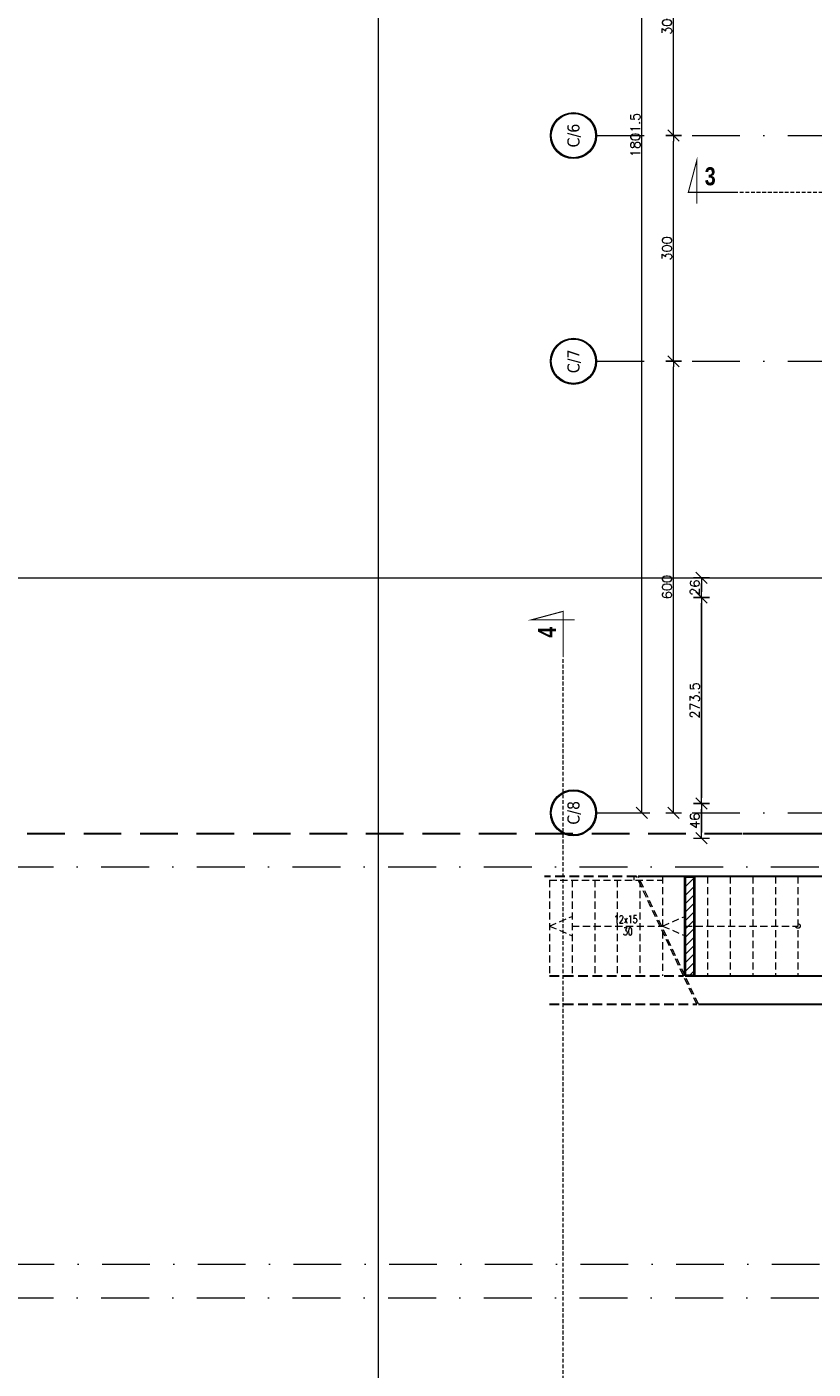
# Model space of a CAD drawing. Header units: millimetres. Extents: x 23192 to 177760, y -399809 to -79279.
# Tile 87 of 256: x 50813 to 51858, y -198166 to -196383. Entities that reach past the tile are written whole.
import ezdxf
from ezdxf.enums import TextEntityAlignment as Align

# ---------------------------------------------------------------- set-up
doc = ezdxf.new("R2010")
doc.units = ezdxf.units.MM
for name, pattern in [('6279-A-FP00$0$DASHED', [0.75, 0.5, -0.25]), ('CARKOVANA', [7.5, 5, -2.5]), ('DASHDOT', [25.4, 12.7, -6.35, 0, -6.35]), ('HIDDEN', [9.525, 6.35, -3.175]), ('HIDDEN2', [4.7625, 3.175, -1.5875])]:
    doc.linetypes.add(name, pattern=pattern)
doc.layers.get('0').update_dxf_attribs({"lineweight": 0})
for name, color, linetype, lineweight in [('!! 0_ Istn-sciany', 3, 'Continuous', 30), ('!! 0_ Istn-widok', 1, 'Continuous', 15), ('!! 0_ Opis', 8, 'Continuous', 13), ('!! 0_Osie', 1, 'DASHDOT', 13), ('!! 1_hatch projektowane ściany', 4, 'Continuous', 5), ('!! 1_PROJ Sciany', 2, 'Continuous', 40), ('!! wymiary osi', 250, 'Continuous', 9), ('0-osie-liniA', 14, 'DASHDOT', 5), ('0-osie-tx', 66, 'Continuous', 9)]:
    doc.layers.add(name, color=color, linetype=linetype, lineweight=lineweight)
doc.layers.add('!! 0_ramki', color=66, linetype='Continuous', lineweight=9, plot=False)
doc.layers.add('!! 1_Wyburzenia', color=252, linetype='CARKOVANA', lineweight=13, true_color=0x696969)
doc.styles.add('SIMPLEX', font='simplex.shx', dxfattribs={"width": 0.77})
doc.styles.add('STYLE7', font='ARIALNB.TTF')
doc.styles.add('TAHOMA', font='tahoma.ttf')
doc.styles.add('TXT', font='simplex.shx')
doc.dimstyles.new('DIM50', dxfattribs={"dimscale": 5, "dimtxt": 2.5, "dimasz": 1.5, "dimexe": 0, "dimexo": 0, "dimgap": 0.5, "dimtad": 1, "dimdec": 4, "dimrnd": 0.5, "dimdsep": 46, "dimtxsty": 'TXT', "dimblk1": 'TICK1', "dimblk2": 'TICK1', "dimsah": 1, "dimcen": 0, "dimse1": 1, "dimse2": 1, "dimclrd": 1, "dimclre": 7, "dimclrt": 9, "dimadec": 0, "dimazin": 0, "dimtfac": 1, "dimtdec": 4, "dimtmove": 2, "dimatfit": 3, "dimldrblk": 'TICK1', "dimfxl": 1, "dimtolj": 1, "dimarcsym": 0})

# ---------------------------------------------------------------- blocks, each defined once
blk = doc.blocks.new('*U81')
h = blk.add_hatch(color=256)
edge = h.paths.add_edge_path()
edge.add_arc((0, 0), 30.6, 0, 360)
edge = h.paths.add_edge_path(flags=17)
edge.add_arc((0, 0), 29.4, 0, 360)
for radius in [30.6, 29.4]:
    blk.add_circle((0, 0), radius)
at = {"style": 'TAHOMA', "flags": 8}
blk.add_attdef('ANSICHTSNUMMER', text='', height=16, dxfattribs=at).set_placement((0, 0), align=Align.MIDDLE_CENTER)
blk = doc.blocks.new('TICK1')
at = {"color": 2}
blk.add_line((-1, -1), (1, 1), dxfattribs=at)
at = {"color": 0}
for p, q in [((0, 0), (-1, 0)), ((0, -1.4), (0, 1.4))]:
    blk.add_line(p, q, dxfattribs=at)
blk = doc.blocks.new('*D3771')
at = {"layer": '!! wymiary osi', "color": 1, "lineweight": -2, "transparency": 16777216}
blk.add_line((51630.4, -197482.6), (51630.4, -195696.1), dxfattribs=at)
at = {"layer": 'DEFPOINTS', "color": 0, "transparency": 16777216}
for p in [(51630.4, -195688.6), (51851.7, -195688.6), (51851.7, -197490.1)]:
    blk.add_point(p, dxfattribs=at)
at = {"layer": '!! wymiary osi', "color": 1, "lineweight": -2, "transparency": 16777216, "xscale": 7.5, "yscale": 7.5, "zscale": 7.5}
for p, rotation in [((51630.4, -195688.6), 90), ((51630.4, -197490.1), 270)]:
    blk.add_blockref('TICK1', p, dxfattribs=dict(at, rotation=rotation))
at = {"layer": '!! wymiary osi', "color": 9, "transparency": 16777216, "insert": (51621.7, -196589.3), "char_height": 12.5, "attachment_point": 5, "rotation": 90, "style": 'TXT'}
blk.add_mtext('\\A1;1801.5', dxfattribs=at)
blk = doc.blocks.new('*D3772')
at = {"layer": '!! wymiary osi', "color": 1, "lineweight": -2, "transparency": 16777216}
blk.add_line((51672.5, -197482.6), (51672.5, -196897.6), dxfattribs=at)
at = {"layer": 'DEFPOINTS', "color": 0, "transparency": 16777216}
for p in [(51630.4, -196890.1), (51672.5, -196890.1), (51630.4, -197490.1)]:
    blk.add_point(p, dxfattribs=at)
at = {"layer": '!! wymiary osi', "color": 1, "lineweight": -2, "transparency": 16777216, "xscale": 7.5, "yscale": 7.5, "zscale": 7.5}
for p, rotation in [((51672.5, -196890.1), 90), ((51672.5, -197490.1), 270)]:
    blk.add_blockref('TICK1', p, dxfattribs=dict(at, rotation=rotation))
at = {"layer": '!! wymiary osi', "color": 9, "transparency": 16777216, "insert": (51663.7, -197190.1), "char_height": 12.5, "attachment_point": 5, "rotation": 90, "style": 'TXT'}
blk.add_mtext('\\A1;600', dxfattribs=at)
blk = doc.blocks.new('*D3773')
at = {"layer": '!! wymiary osi', "color": 1, "lineweight": -2, "transparency": 16777216}
blk.add_line((51672.5, -196882.6), (51672.5, -196597.6), dxfattribs=at)
at = {"layer": 'DEFPOINTS', "color": 0, "transparency": 16777216}
for p in [(51672.5, -196590.1), (51672.5, -196590.1), (51630.4, -196890.1)]:
    blk.add_point(p, dxfattribs=at)
at = {"layer": '!! wymiary osi', "color": 1, "lineweight": -2, "transparency": 16777216, "xscale": 7.5, "yscale": 7.5, "zscale": 7.5}
for p, rotation in [((51672.5, -196590.1), 90), ((51672.5, -196890.1), 270)]:
    blk.add_blockref('TICK1', p, dxfattribs=dict(at, rotation=rotation))
at = {"layer": '!! wymiary osi', "color": 9, "transparency": 16777216, "insert": (51663.7, -196740.1), "char_height": 12.5, "attachment_point": 5, "rotation": 90, "style": 'TXT'}
blk.add_mtext('\\A1;300', dxfattribs=at)
blk = doc.blocks.new('*D3774')
at = {"layer": '!! wymiary osi', "color": 1, "lineweight": -2, "transparency": 16777216}
blk.add_line((51672.5, -196582.6), (51672.5, -196297.6), dxfattribs=at)
at = {"layer": 'DEFPOINTS', "color": 0, "transparency": 16777216}
for p in [(51672.5, -196290.1), (51672.5, -196290.1), (51672.5, -196590.1)]:
    blk.add_point(p, dxfattribs=at)
at = {"layer": '!! wymiary osi', "color": 1, "lineweight": -2, "transparency": 16777216, "xscale": 7.5, "yscale": 7.5, "zscale": 7.5}
for p, rotation in [((51672.5, -196290.1), 90), ((51672.5, -196590.1), 270)]:
    blk.add_blockref('TICK1', p, dxfattribs=dict(at, rotation=rotation))
at = {"layer": '!! wymiary osi', "color": 9, "transparency": 16777216, "insert": (51663.7, -196440.1), "char_height": 12.5, "attachment_point": 5, "rotation": 90, "style": 'TXT'}
blk.add_mtext('\\A1;300', dxfattribs=at)
blk = doc.blocks.new('*D2527')
at = {"layer": '!! wymiary osi', "color": 1, "lineweight": -2, "transparency": 16777216}
blk.add_line((51709.5, -197122.3), (51709.5, -197133.5), dxfattribs=at)
at = {"layer": 'DEFPOINTS', "color": 0, "transparency": 16777216}
for p in [(52016.7, -197114.8), (51709.5, -197141), (52010.7, -197141)]:
    blk.add_point(p, dxfattribs=at)
at = {"layer": '!! wymiary osi', "color": 1, "lineweight": -2, "transparency": 16777216, "xscale": 7.5, "yscale": 7.5, "zscale": 7.5}
for p, rotation in [((51709.5, -197114.8), 90), ((51709.5, -197141), 270)]:
    blk.add_blockref('TICK1', p, dxfattribs=dict(at, rotation=rotation))
at = {"layer": '!! wymiary osi', "color": 9, "transparency": 16777216, "insert": (51700.7, -197127.9), "char_height": 12.5, "attachment_point": 5, "rotation": 90, "style": 'TXT'}
blk.add_mtext('\\A1;26', dxfattribs=at)
blk = doc.blocks.new('*D2528')
at = {"layer": '!! wymiary osi', "color": 1, "lineweight": -2, "transparency": 16777216}
blk.add_line((51709.5, -197148.5), (51709.5, -197407.1), dxfattribs=at)
at = {"layer": 'DEFPOINTS', "color": 0, "transparency": 16777216}
for p in [(52010.7, -197141), (51709.5, -197414.6), (52010.7, -197414.6)]:
    blk.add_point(p, dxfattribs=at)
at = {"layer": '!! wymiary osi', "color": 1, "lineweight": -2, "transparency": 16777216, "xscale": 7.5, "yscale": 7.5, "zscale": 7.5}
for p, rotation in [((51709.5, -197141), 90), ((51709.5, -197414.6), 270)]:
    blk.add_blockref('TICK1', p, dxfattribs=dict(at, rotation=rotation))
at = {"layer": '!! wymiary osi', "color": 9, "transparency": 16777216, "insert": (51700.7, -197277.8), "char_height": 12.5, "attachment_point": 5, "rotation": 90, "style": 'TXT'}
blk.add_mtext('\\A1;273.5', dxfattribs=at)
blk = doc.blocks.new('*D2529')
at = {"layer": '!! wymiary osi', "color": 1, "lineweight": -2, "transparency": 16777216}
blk.add_line((51709.5, -197422.1), (51709.5, -197453.1), dxfattribs=at)
at = {"layer": 'DEFPOINTS', "color": 0, "transparency": 16777216}
for p in [(52010.7, -197414.6), (51709.5, -197460.6), (52010.7, -197460.6)]:
    blk.add_point(p, dxfattribs=at)
at = {"layer": '!! wymiary osi', "color": 1, "lineweight": -2, "transparency": 16777216, "xscale": 7.5, "yscale": 7.5, "zscale": 7.5}
for p, rotation in [((51709.5, -197414.6), 90), ((51709.5, -197460.6), 270)]:
    blk.add_blockref('TICK1', p, dxfattribs=dict(at, rotation=rotation))
at = {"layer": '!! wymiary osi', "color": 9, "transparency": 16777216, "insert": (51700.7, -197437.6), "char_height": 12.5, "attachment_point": 5, "rotation": 90, "style": 'TXT'}
blk.add_mtext('\\A1;46', dxfattribs=at)
blk = doc.blocks.new('oznaczenie przekroi')
at = {"layer": '!! 0_ Opis', "color": 2, "const_width": 1.44}
for points in [[(87812.4, -196602.5), (87751.6, -196602.5), (87762.8, -196560.4), (87762.8, -196617.7)], [(87812.4, -196602.5), (87751.6, -196602.5), (87762.8, -196560.4), (87762.8, -196617.7)], [(87585.4, -197220.1), (87585.4, -197159.3), (87543.3, -197170.6), (87600.6, -197170.6)], [(87585.4, -197220.1), (87585.4, -197159.3), (87543.3, -197170.6), (87600.6, -197170.6)]]:
    blk.add_lwpolyline(points, dxfattribs=at)
at = {"layer": '!! 1_Wyburzenia'}
for points in [[(87812.4, -196602.5), (89794.5, -196602.5)], [(87585.4, -199785.2), (87585.4, -197220.1)]]:
    blk.add_lwpolyline(points, dxfattribs=at)
at = {"layer": '!! 0_ Opis', "color": 9, "style": 'STYLE7', "text_generation_flag": 6, "width": 0.95}
for s, rotation, p in [('3', 180, (87773.4, -196593.1)), ('4', 270, (87576, -197194.5))]:
    blk.add_text(s, height=24, rotation=rotation, dxfattribs=at).set_placement(p)
blk = doc.blocks.new('BLOK OSI')
at = {"layer": '0-osie-liniA', "ltscale": 5}
for points in [[(51570.03302, -196590.0883), (53810.60983, -196590.0883)], [(51570.03302, -196890.0883), (53810.60983, -196890.0883)], [(51570.03302, -197490.0883), (53810.60983, -197490.0883)], [(48624.30568, -197562.0883), (53810.60983, -197562.0883)], [(48625.50568, -198090.0883), (53810.60983, -198090.0883)], [(48624.30568, -198134.5883), (52188.53244, -198134.5883)]]:
    blk.add_lwpolyline(points, dxfattribs=at)
at = {"layer": '0-osie-tx'}
ref = blk.add_blockref('*U81', (51539.43302, -196590.0883), dxfattribs=dict(at, rotation=270))
ref.add_attrib('ANSICHTSNUMMER', 'C/6', dxfattribs={"layer": '0', "height": 16, "rotation": 90, "style": 'TAHOMA', "flags": 8}).set_placement((51539.43302, -196590.0883), align=Align.MIDDLE_CENTER)
ref = blk.add_blockref('*U81', (51539.43302, -196890.0883), dxfattribs=dict(at, rotation=270))
ref.add_attrib('ANSICHTSNUMMER', 'C/7', dxfattribs={"layer": '0', "height": 16, "rotation": 90, "style": 'TAHOMA', "flags": 8}).set_placement((51539.43302, -196890.0883), align=Align.MIDDLE_CENTER)
ref = blk.add_blockref('*U81', (51539.43302, -197490.0883), dxfattribs=dict(at, rotation=270))
ref.add_attrib('ANSICHTSNUMMER', 'C/8', dxfattribs={"layer": '0', "height": 16, "rotation": 90, "style": 'TAHOMA', "flags": 8}).set_placement((51539.43302, -197490.0883), align=Align.MIDDLE_CENTER)
at = {"layer": '!! wymiary osi'}
for base, p1, p2, picture, middle in [((51630.43546, -195688.5883), (51851.71142, -197490.0883), (51851.71142, -195688.5883), '*D3771', (51621.68546, -196589.3383)), ((51672.45727, -196290.0883), (51672.45727, -196590.0883), (51672.45727, -196290.0883), '*D3774', (51663.70727, -196440.0883)), ((51672.45727, -196590.0883), (51630.43546, -196890.0883), (51672.45727, -196590.0883), '*D3773', (51663.70727, -196740.0883)), ((51672.45727, -196890.0883), (51630.43546, -197490.0883), (51630.43546, -196890.0883), '*D3772', (51663.70727, -197190.0883))]:
    dim = blk.add_linear_dim(base=base, p1=p1, p2=p2, angle=90, dimstyle='DIM50', dxfattribs=at)
    dim.commit()
    dim.dimension.update_dxf_attribs({"geometry": picture, "text_midpoint": middle})

msp = doc.modelspace()

# ---------------------------------------------------------------- hatches: boundary and pattern name
at = {"layer": '!! 1_hatch projektowane ściany'}
h = msp.add_hatch(dxfattribs=at)
h.set_pattern_fill('ANSI31', color=256, scale=2.5)
h.paths.add_polyline_path([(51687.71142, -197643.5883), (51687.71142, -197511.5883), (51699.70177, -197512.06959), (51699.70177, -197643.5883)])

# ---------------------------------------------------------------- linework, layer by layer
at = {"layer": '!! 0_ Istn-sciany', "linetype": '6279-A-FP00$0$DASHED', "ltscale": 100}
msp.add_lwpolyline([(49161.71142, -198251.5883), (49238.71142, -198251.5883), (49238.71142, -197454.5883), (51966.71142, -197454.5883)], dxfattribs=at)
at = {"layer": '!! 0_ Istn-sciany'}
for points in [[(51764.71142, -197454.5883), (51960.71142, -197454.5883)], [(52010.71142, -197511.5883), (51625.34922, -197511.5883)], [(51687.71142, -197643.5883), (52010.71142, -197643.5883)], [(51705.66418, -197681.5883), (51966.71142, -197681.5883)]]:
    msp.add_lwpolyline(points, dxfattribs=at)
at = {"layer": '!! 0_ Istn-sciany', "linetype": 'HIDDEN', "ltscale": 2}
for points in [[(51623.13725, -197511.5883), (51500.88727, -197511.5883)], [(51507.71142, -197643.5883), (51685.49946, -197643.5883)], [(51507.71142, -197681.5883), (51703.45221, -197681.5883)]]:
    msp.add_lwpolyline(points, dxfattribs=at)
at = {"layer": '!! 0_ Istn-widok'}
msp.add_lwpolyline([(51619.71142, -197512.23986), (51619.71142, -197516.5883)], dxfattribs=at)
at = {"layer": '!! 0_ramki'}
for points in [[(51280.42916, -198945.67237), (51280.42916, -194745.67237), (54250.42916, -194745.67237), (54250.42916, -198945.67237)], [(48565.42916, -197114.84055), (52765.42916, -197114.84055), (52765.42916, -200084.84055), (48565.42916, -200084.84055)]]:
    msp.add_lwpolyline(points, close=True, dxfattribs=at)
at = {"layer": '!! 1_PROJ Sciany'}
msp.add_lwpolyline([(51687.71142, -197643.5883), (51687.71142, -197511.5883), (51699.70177, -197512.06959), (51699.70177, -197643.5883)], close=True, dxfattribs=at)
at = {"layer": '!! 1_Wyburzenia', "linetype": 'HIDDEN2', "ltscale": 3}
for points in [[(51507.71142, -197516.5883), (51507.71142, -197643.5883)], [(51507.71142, -197516.5883), (51657.71142, -197516.5883)], [(51537.71142, -197516.5883), (51537.71142, -197643.5883)], [(51567.71142, -197516.5883), (51567.71142, -197643.5883)], [(51597.71142, -197516.5883), (51597.71142, -197643.5883)], [(51703.45221, -197681.5883), (51623.13725, -197511.5883)], [(51705.66418, -197681.5883), (51625.34922, -197511.5883)], [(51627.71142, -197516.5883), (51627.71142, -197643.5883)], [(51657.71142, -197511.5883), (51657.71142, -197580.0883)], [(51687.71142, -197511.5883), (51687.71142, -197643.5883)], [(51717.71142, -197511.5883), (51717.71142, -197643.5883)], [(51747.71142, -197511.5883), (51747.71142, -197643.5883)], [(51777.71142, -197511.5883), (51777.71142, -197643.5883)], [(51807.71142, -197511.5883), (51807.71142, -197643.5883)], [(51837.71142, -197511.5883), (51837.71142, -197643.5883)], [(51507.71142, -197577.5883), (51537.71142, -197564.70439)], [(51507.71142, -197577.5883), (51537.71142, -197590.47222)], [(51537.71142, -197577.5883), (51657.71142, -197577.5883)], [(51657.71142, -197577.5883), (51687.71142, -197564.70439)], [(51657.71142, -197577.5883), (51687.71142, -197590.47222)], [(51687.71142, -197577.5883), (51837.71142, -197577.5883)], [(51657.71142, -197584.7703), (51657.71142, -197643.5883)]]:
    msp.add_lwpolyline(points, dxfattribs=at)
msp.add_circle((51837.71142, -197577.5883), 3, dxfattribs=at)

# ---------------------------------------------------------------- block references
at = {"layer": '!! 0_Osie'}
msp.add_blockref('BLOK OSI', (0, 63), dxfattribs=at)
at = {"layer": '!! 1_Wyburzenia'}
msp.add_blockref('oznaczenie przekroi', (-36059.54271, 0), dxfattribs=at)

# ---------------------------------------------------------------- texts
at = {"layer": '!! 1_Wyburzenia', "linetype": 'HIDDEN2', "ltscale": 3, "style": 'SIMPLEX', "width": 0.75}
for s, p in [('12x15', (51593.43751, -197573.55401)), ('30', (51605.28834, -197589.70508))]:
    msp.add_text(s, height=10, dxfattribs=at).set_placement(p)

# ---------------------------------------------------------------- dimensions: what is measured, and where the dimension line sits
at = {"layer": '!! wymiary osi'}
for base, p1, p2, picture, middle in [((51709.45396, -197141.00238), (52016.71142, -197114.84055), (52010.71142, -197141.00238), '*D2527', (51700.70396, -197127.92146)), ((51709.45396, -197414.5883), (52010.71142, -197141.00238), (52010.71142, -197414.5883), '*D2528', (51700.70396, -197277.79534)), ((51709.45396, -197460.5883), (52010.71142, -197414.5883), (52010.71142, -197460.5883), '*D2529', (51700.70396, -197437.5883))]:
    dim = msp.add_linear_dim(base=base, p1=p1, p2=p2, angle=90, dimstyle='DIM50', dxfattribs=at)
    dim.commit()
    dim.dimension.update_dxf_attribs({"geometry": picture, "text_midpoint": middle})

doc.saveas('drawing.dxf')
